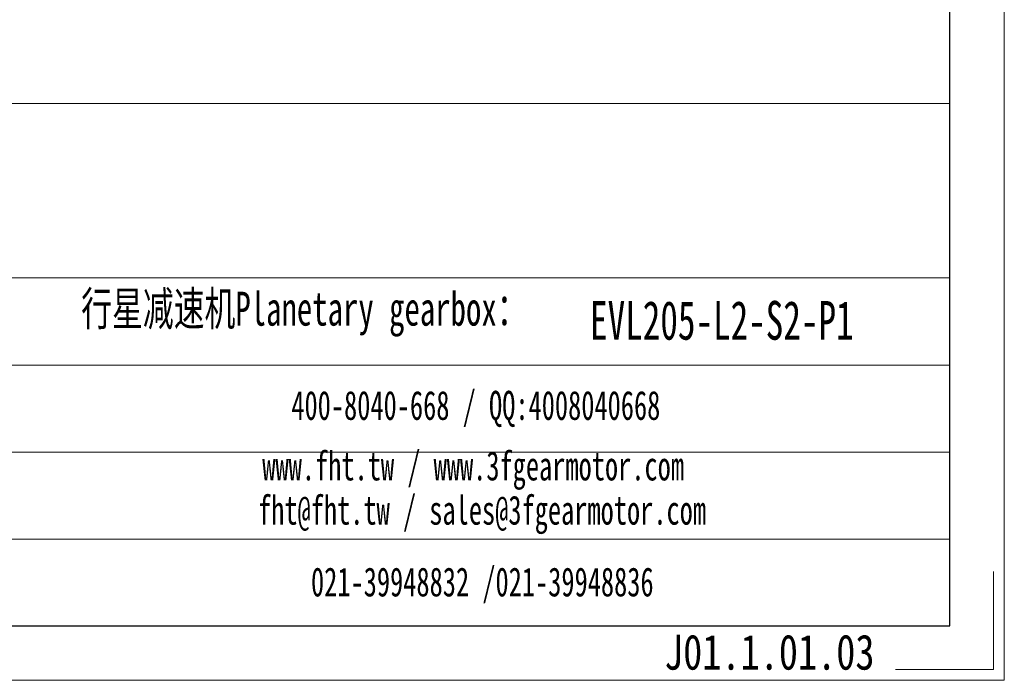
# Model space of a CAD drawing. Header units: millimetres. Extents: x 7057 to 8357, y -524 to 396.
# Tile 11 of 17: x 8077 to 8357, y -524 to -336. Entities that reach past the tile are written whole.
import ezdxf

# ---------------------------------------------------------------- set-up
doc = ezdxf.new("R2010")
doc.units = ezdxf.units.MM
for name, color, linetype, lineweight in [('6文字层', 3, 'Continuous', 35), ('SLD-0', 7, 'Continuous', 18), ('图框_外框线', 7, 'Continuous', 18)]:
    doc.layers.add(name, color=color, linetype=linetype, lineweight=lineweight)
doc.styles.add('标准', font='arial.ttf', dxfattribs={"width": 0.667})
doc.styles.add('样式 1', font='txt', dxfattribs={"width": 0.8})

msp = doc.modelspace()

# ---------------------------------------------------------------- linework, layer by layer
at = {"layer": '图框_外框线'}
for p, q in [((7171.6261, -359.5219), (8341.1594, -359.5219)), ((7171.6261, -409.0939), (8341.1594, -409.0939)), ((7283.7048, -433.8799), (8341.1594, -433.8799)), ((7283.7048, -458.6659), (8341.1594, -458.6659)), ((7283.7048, -483.4519), (8341.1594, -483.4519))]:
    msp.add_line(p, q, dxfattribs=at)
at = {"layer": '图框_外框线', "color": 3}
msp.add_lwpolyline([(7056.8062, -523.5483), (8356.6335, -523.5483), (8356.6335, 395.6153), (7056.8062, 395.6153)], close=True, dxfattribs=at)
at = {"layer": '图框_外框线', "color": 3, "lineweight": 25}
msp.add_lwpolyline([(7134.1769, -508.0742), (8341.1594, -508.0742), (8341.1594, 380.1411), (7134.1769, 380.1411)], close=True, dxfattribs=at)
at = {"layer": '图框_外框线', "color": 3}
msp.add_lwpolyline([(8353.5387, -492.6001), (8353.5387, -520.4535), (8325.6852, -520.4535)], dxfattribs=at)

# ---------------------------------------------------------------- texts
at = {"layer": '6文字层', "insert": (8259.8421, -510.5207), "char_height": 10, "width": 43.304423, "attachment_point": 1, "style": '样式 1'}
msp.add_mtext('J01.1.01.03', dxfattribs=at)
at = {"layer": 'SLD-0', "color": 1, "attachment_point": 2, "style": '标准'}
for s, insert, char_height, width in [('{\\fSimSun|b1|i0|c134|p2;  \\H1.1667x;行星减速机Planetary gearbox\\fSimSun|b0|i0|c134|p2;：}', (8153.7884, -413.0256), 8.262, 152.55073), ('\\pxt3.75;{\\fSimSun|b1|i0|c134|p2;\\C256;EVL205-L2-S2-P1}', (8276.2766, -415.6579), 11.016, 105.66011), ('{\\fSimSun|b1|i0|c134|p2;400-8040-668 / QQ:4008040668}', (8206.3063, -441.2213), 8.262, 184.401075), ('{\\fSimSun|b1|i0|c134|p2;www.fht.tw / www.3fgearmotor.com }', (8205.5445, -458.4299), 8.262, 139.279784), ('\\pxt12;{\\fSimSun|b1|i0|c134|p2;fht@fht.tw / sales@3fgearmotor.com }', (8208.0624, -471.0107), 8.262, 175.553684), ('{\\fSimSun|b1|i0|c134|p2;021-39948832 /021-39948836 }', (8208.1488, -491.4273), 8.262, 105.66011)]:
    msp.add_mtext(s, dxfattribs=dict(at, insert=insert, char_height=char_height, width=width))

doc.saveas('drawing.dxf')
